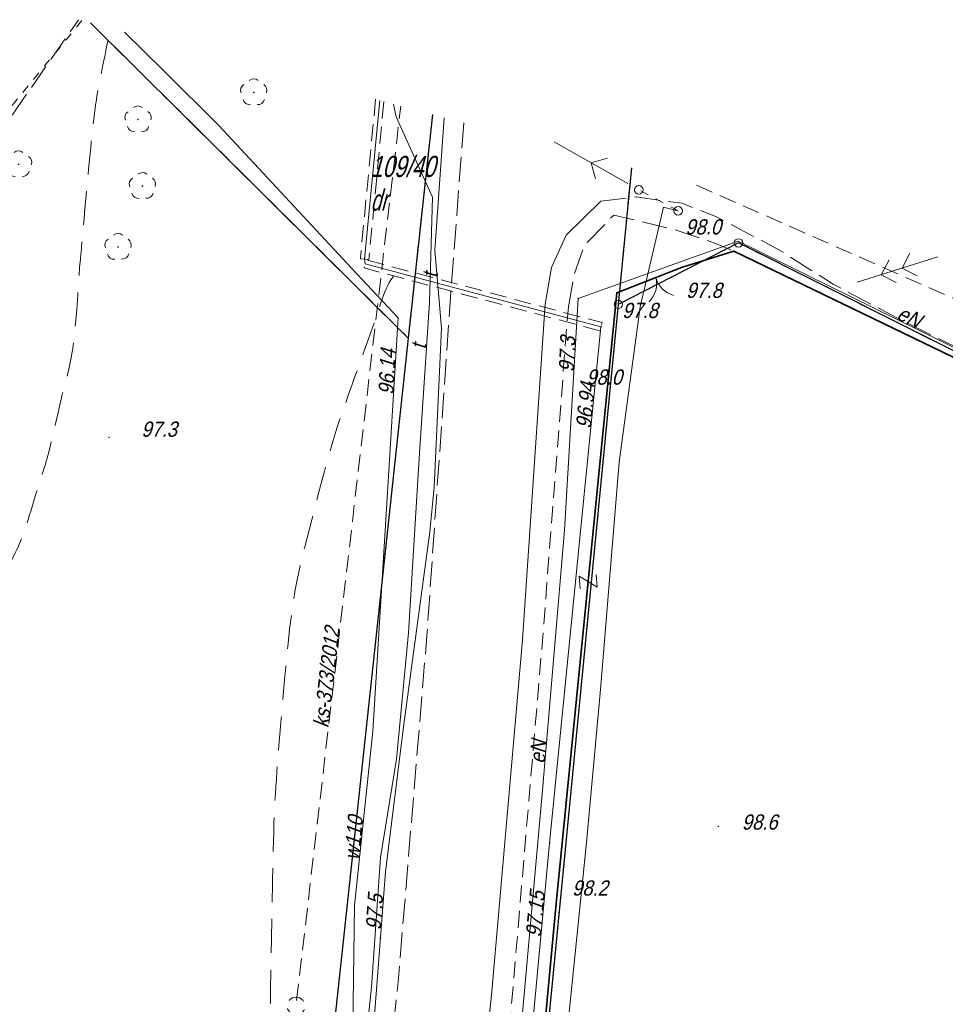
# Model space of a CAD drawing. Extents: x 6530721 to 6531385, y 5978377 to 5979143.
# Tile 134 of 146: x 6530894 to 6530948, y 5979078 to 5979137. Entities that reach past the tile are written whole.
import ezdxf

# ---------------------------------------------------------------- set-up
doc = ezdxf.new("R2010")
doc.units = 0
for name, pattern in [('AB_rokocin 2014-08-13 AC2004$0$0.5_0.5', [1, 0.5, -0.5]), ('AB_rokocin 2014-08-13 AC2004$0$1.0_0.5', [1.5, 1, -0.5]), ('AB_rokocin 2014-08-13 AC2004$0$1.5_0.5', [2, 1.5, -0.5]), ('AB_rokocin 2014-08-13 AC2004$0$2.0_1.0', [3, 2, -1]), ('AB_rokocin 2014-08-13 AC2004$0$518', [0]), ('AB_rokocin 2014-08-13 AC2004$0$l217_500', [2, 1.5, -0.5]), ('AB_rokocin 2014-08-13 AC2004$0$l219_500', [0]), ('AB_rokocin 2014-08-13 AC2004$0$mz1.0_0.5', [1.5, 1, -0.5])]:
    doc.linetypes.add(name, pattern=pattern)
for name, color, linetype, lineweight in [('AB-wymiarowa', 7, 'Continuous', 30), ('AB_rokocin 2014-08-13 AC2004$0$202-Punkt graniczny stabilizowany trwale', 7, 'Continuous', 18), ('AB_rokocin 2014-08-13 AC2004$0$203-Punkt załamania granicy działki nie stabilizowany', 7, 'Continuous', 18), ('AB_rokocin 2014-08-13 AC2004$0$209-Opis konturu klasyfikacyjnego', 7, 'Continuous', 18), ('AB_rokocin 2014-08-13 AC2004$0$211-Nr działki', 7, 'Continuous', 18), ('AB_rokocin 2014-08-13 AC2004$0$217-Granica konturu klasyfikcyjnego', 7, 'Continuous', 18), ('AB_rokocin 2014-08-13 AC2004$0$219-Linia granicy', 7, 'Continuous', 18), ('AB_rokocin 2014-08-13 AC2004$0$510-Podpora jednosłupowa symb.-SEPOW', 7, 'Continuous', 18), ('AB_rokocin 2014-08-13 AC2004$0$512-Podpora wielosłupowa linia-SEPOW', 7, 'Continuous', 18), ('AB_rokocin 2014-08-13 AC2004$0$516-Kierunek linii eN-SEPOW', 7, 'Continuous', 18), ('AB_rokocin 2014-08-13 AC2004$0$518-Linia eW-SE', 7, 'Continuous', 18), ('AB_rokocin 2014-08-13 AC2004$0$621-Punkt rzędnej przewodu-SWPOD', 7, 'Continuous', 18), ('AB_rokocin 2014-08-13 AC2004$0$621-Punkt rzędnej przewodu-SWPOD-Atr2', 7, 'Continuous', 18), ('AB_rokocin 2014-08-13 AC2004$0$623-Punkt rzędnej przewodu-SGPOD', 7, 'Continuous', 18), ('AB_rokocin 2014-08-13 AC2004$0$623-Punkt rzędnej przewodu-SGPOD-Atr2', 7, 'Continuous', 18), ('AB_rokocin 2014-08-13 AC2004$0$625-Punkt rzędnej przewodu-SEPOD', 7, 'Continuous', 18), ('AB_rokocin 2014-08-13 AC2004$0$625-Punkt rzędnej przewodu-SEPOD-Atr2', 7, 'Continuous', 18), ('AB_rokocin 2014-08-13 AC2004$0$626-Punkt rzędnej przewodu-STPOD', 7, 'Continuous', 18), ('AB_rokocin 2014-08-13 AC2004$0$626-Punkt rzędnej przewodu-STPOD-Atr2', 7, 'Continuous', 18), ('AB_rokocin 2014-08-13 AC2004$0$663-Obrys przewodu-SGPOD', 7, 'Continuous', 18), ('AB_rokocin 2014-08-13 AC2004$0$812-Warstwica pomocnicza linia', 7, 'Continuous', 18), ('AB_rokocin 2014-08-13 AC2004$0$905-Brama w ogrodzeniu', 7, 'Continuous', 18), ('AB_rokocin 2014-08-13 AC2004$0$951-Rów nie stanowiący działki', 7, 'Continuous', 18), ('AB_rokocin 2014-08-13 AC2004$0$991-Przehaczenie', 7, 'Continuous', 18), ('AB_rokocin 2014-08-13 AC2004$0$chodnik (powierzchnia)', 7, 'Continuous', 18), ('AB_rokocin 2014-08-13 AC2004$0$drzewo liściaste (punkt)', 7, 'Continuous', 18), ('AB_rokocin 2014-08-13 AC2004$0$jezdnia (powierzchnia)', 7, 'Continuous', 18), ('AB_rokocin 2014-08-13 AC2004$0$krawężnik (linia)', 7, 'Continuous', 18), ('AB_rokocin 2014-08-13 AC2004$0$ogrodzenie trwałe (linia)', 7, 'Continuous', 18), ('AB_rokocin 2014-08-13 AC2004$0$przewód elektroenergetyczny (linia)-SEPOD', 7, 'Continuous', 18), ('AB_rokocin 2014-08-13 AC2004$0$przewód elektroenergetyczny (linia)-SEPOD-Atr1', 7, 'Continuous', 18), ('AB_rokocin 2014-08-13 AC2004$0$przewód gazowy (linia)-SG', 7, 'Continuous', 18), ('AB_rokocin 2014-08-13 AC2004$0$przewód kanalizacyjny - projektowany (linia)-SK', 7, 'Continuous', 18), ('AB_rokocin 2014-08-13 AC2004$0$przewód kanalizacyjny - projektowany (linia)-SK-Atr1', 7, 'Continuous', 18), ('AB_rokocin 2014-08-13 AC2004$0$przewód telekomunikacyjny (linia)-STPOD', 7, 'Continuous', 18), ('AB_rokocin 2014-08-13 AC2004$0$przewód telekomunikacyjny (linia)-STPOD-Atr1', 7, 'Continuous', 18), ('AB_rokocin 2014-08-13 AC2004$0$przewód wodociągowy (linia)-SW', 7, 'Continuous', 18), ('AB_rokocin 2014-08-13 AC2004$0$przewód wodociągowy (linia)-SW-Atr1', 7, 'Continuous', 18), ('AB_rokocin 2014-08-13 AC2004$0$punkt wysokościowy naturalny', 7, 'Continuous', 18), ('AB_rokocin 2014-08-13 AC2004$0$punkt wysokościowy naturalny-Atr2', 7, 'Continuous', 18)]:
    doc.layers.add(name, color=color, linetype=linetype, lineweight=lineweight)
doc.styles.add('AB_rokocin 2014-08-13 AC2004$0$Standard', font='txt')
doc.linetypes.add('AB_rokocin 2014-08-13 AC2004$0$902-500', pattern='A,3.75,0,[1,ksztalty.shx,S=0.5,R=0,X=0,Y=0],3.75', length=7.5)

# ---------------------------------------------------------------- blocks, each defined once
blk = doc.blocks.new('AB_rokocin 2014-08-13 AC2004$0$OP021')
at = {"linetype": 'Continuous', "lineweight": 13}
h = blk.add_hatch(color=0, dxfattribs=at)
edge = h.paths.add_edge_path()
edge.add_arc((0, 0), 0.05, 0, 360)
at = {"color": 0, "linetype": 'Continuous', "lineweight": 13}
for centre, start, end in [((0, 0.4), 49.272, 130.728), ((-0.38, 0.124), 121.308, 202.548), ((0.38, 0.124), 337.452, 58.692), ((-0.235, -0.324), 193.221, 274.871), ((0.235, -0.324), 265.129, 346.779)]:
    blk.add_arc(centre, 0.4, start, end, dxfattribs=at)
blk = doc.blocks.new('AB_rokocin 2014-08-13 AC2004$0$PW01')
at = {"linetype": 'Continuous', "lineweight": 13}
h = blk.add_hatch(color=0, dxfattribs=at)
edge = h.paths.add_edge_path()
edge.add_arc((0, 0), 0.045, 0, 360)
blk = doc.blocks.new('AB_rokocin 2014-08-13 AC2004$0$621')
at = {"linetype": 'Continuous', "lineweight": 0}
h = blk.add_hatch(color=0, dxfattribs=at)
edge = h.paths.add_edge_path()
edge.add_arc((0, 0), 0.05, 0, 360)
blk = doc.blocks.new('AB_rokocin 2014-08-13 AC2004$0$991')
at = {"color": 0, "linetype": 'Continuous', "lineweight": 0}
for p, q in [((-0.375, 0.5), (0.375, 0.5)), ((-0.375, -0.5), (0.375, 0.5)), ((-0.375, -0.5), (0.375, -0.5))]:
    blk.add_line(p, q, dxfattribs=at)
blk = doc.blocks.new('AB_rokocin 2014-08-13 AC2004$0$516')
at = {"color": 0, "linetype": 'Continuous', "lineweight": 0}
for p, q in [((3.25, 0), (2.543, 0.707)), ((0.75, 0), (5.75, 0)), ((3.25, 0), (2.543, -0.707))]:
    blk.add_line(p, q, dxfattribs=at)
blk = doc.blocks.new('AB_rokocin 2014-08-13 AC2004$0$510')
at = {"color": 0, "linetype": 'Continuous', "lineweight": 0}
blk.add_circle((0, 0), 0.25, dxfattribs=at)
blk = doc.blocks.new('AB_rokocin 2014-08-13 AC2004$0$905')
at = {"color": 0, "linetype": 'Continuous', "lineweight": 0}
for centre, start, end in [((-1.5, 0), 0, 60), ((1.5, 0), 120, 180)]:
    blk.add_arc(centre, 1.5, start, end, dxfattribs=at)
blk = doc.blocks.new('AB_rokocin 2014-08-13 AC2004$0$518')
at = {"color": 0, "linetype": 'Continuous', "lineweight": 0}
for p, q in [((2.957, 0), (2.25, 0.707)), ((4.25, 0), (3.543, 0.707)), ((0.75, 0), (5.75, 0)), ((2.957, 0), (2.25, -0.707)), ((4.25, 0), (3.543, -0.707))]:
    blk.add_line(p, q, dxfattribs=at)
blk = doc.blocks.new('AB_rokocin 2014-08-13 AC2004$0$203')
at = {"linetype": 'Continuous', "lineweight": 0}
h = blk.add_hatch(color=0, dxfattribs=at)
edge = h.paths.add_edge_path()
edge.add_arc((0, 0), 0.045, 0, 360)
blk = doc.blocks.new('AB_rokocin 2014-08-13 AC2004$0$202')
at = {"color": 0, "linetype": 'Continuous', "lineweight": 0}
blk.add_circle((0, 0), 0.25, dxfattribs=at)
blk = doc.blocks.new('AB_rokocin 2014-08-13 AC2004')
at = {"layer": 'AB_rokocin 2014-08-13 AC2004$0$217-Granica konturu klasyfikcyjnego', "color": 3, "linetype": 'AB_rokocin 2014-08-13 AC2004$0$l217_500', "lineweight": 18, "flags": 128}
for points in [[(6530855.41, 5979076.72), (6530896.996, 5979136.561)], [(6530897.715, 5979136.368), (6530916.49, 5979117.74)], [(6530916.49, 5979117.74), (6530917.917, 5979130.954)], [(6530916.49, 5979117.74), (6530917.917, 5979130.954)], [(6530928.9, 5979119.73), (6530929.677, 5979127.801)], [(6530928.9, 5979119.73), (6530929.677, 5979127.801)], [(6530928.9, 5979119.73), (6530936.01, 5979123.36)], [(6530928.9, 5979119.73), (6530936.01, 5979123.36)], [(6530936.01, 5979123.36), (6530976.35, 5979103.1)], [(6530936.01, 5979123.36), (6530976.35, 5979103.1)], [(6530921.79, 5979046.56), (6530928.9, 5979119.73)], [(6530921.79, 5979046.56), (6530928.9, 5979119.73)], [(6530904.61, 5979007.47), (6530916.49, 5979117.74)], [(6530904.61, 5979007.47), (6530916.49, 5979117.74)]]:
    blk.add_lwpolyline(points, dxfattribs=at)
at = {"layer": 'AB_rokocin 2014-08-13 AC2004$0$219-Linia granicy', "color": 92, "linetype": 'AB_rokocin 2014-08-13 AC2004$0$l219_500', "lineweight": 30, "flags": 128}
for points in [[(6530916.49, 5979117.74), (6530897.707, 5979136.371)], [(6530917.917, 5979130.954), (6530916.49, 5979117.74)], [(6530917.917, 5979130.954), (6530916.49, 5979117.74)], [(6530929.677, 5979127.801), (6530928.9, 5979119.73)], [(6530929.677, 5979127.801), (6530928.9, 5979119.73)], [(6530936.01, 5979123.36), (6530928.9, 5979119.73)], [(6530936.01, 5979123.36), (6530928.9, 5979119.73)], [(6530976.35, 5979103.1), (6530936.01, 5979123.36)], [(6530976.35, 5979103.1), (6530936.01, 5979123.36)], [(6530928.9, 5979119.73), (6530921.79, 5979046.56)], [(6530928.9, 5979119.73), (6530921.79, 5979046.56)], [(6530916.49, 5979117.74), (6530904.61, 5979007.47)], [(6530916.49, 5979117.74), (6530904.61, 5979007.47)]]:
    blk.add_lwpolyline(points, dxfattribs=at)
at = {"layer": 'AB_rokocin 2014-08-13 AC2004$0$512-Podpora wielosłupowa linia-SEPOW', "color": 7, "linetype": 'AB_rokocin 2014-08-13 AC2004$0$0.5_0.5', "lineweight": 18, "flags": 128}
blk.add_lwpolyline([(6530932.44, 5979125.26), (6530930.12, 5979126.5)], dxfattribs=at)
at = {"layer": 'AB_rokocin 2014-08-13 AC2004$0$663-Obrys przewodu-SGPOD', "color": 52, "linetype": 'AB_rokocin 2014-08-13 AC2004$0$1.0_0.5', "lineweight": 18, "flags": 128}
for points in [[(6530914.16, 5979122.38), (6530913.66, 5979122.42), (6530914.558, 5979131.854)], [(6530914.16, 5979122.38), (6530913.66, 5979122.42), (6530914.558, 5979131.854)], [(6530915.05, 5979131.722), (6530914.16, 5979122.38)], [(6530915.05, 5979131.722), (6530914.16, 5979122.38)]]:
    blk.add_lwpolyline(points, dxfattribs=at)
blk.add_lwpolyline([(6530927.82, 5979118.17), (6530913.88, 5979121.88), (6530914, 5979122.36), (6530927.94, 5979118.65)], close=True, dxfattribs=at)
blk.add_lwpolyline([(6530927.82, 5979118.17), (6530913.88, 5979121.88), (6530914, 5979122.36), (6530927.94, 5979118.65)], close=True, dxfattribs=at)
at = {"layer": 'AB_rokocin 2014-08-13 AC2004$0$812-Warstwica pomocnicza linia', "color": 32, "linetype": 'AB_rokocin 2014-08-13 AC2004$0$2.0_1.0', "lineweight": 13, "flags": 128}
for points in [[(6530857.85, 5979082.4), (6530857.983, 5979082.504), (6530858.116, 5979082.608), (6530858.249, 5979082.713), (6530858.381, 5979082.817), (6530858.514, 5979082.921), (6530858.647, 5979083.025), (6530858.78, 5979083.129), (6530858.913, 5979083.233), (6530859.047, 5979083.336), (6530859.18, 5979083.44), (6530859.374, 5979083.587), (6530859.571, 5979083.729), (6530859.771, 5979083.868), (6530859.973, 5979084.003), (6530860.177, 5979084.135), (6530860.383, 5979084.266), (6530860.589, 5979084.395), (6530860.796, 5979084.523), (6530861.003, 5979084.651), (6530861.21, 5979084.78), (6530861.513, 5979084.969), (6530861.817, 5979085.158), (6530862.12, 5979085.346), (6530862.424, 5979085.532), (6530862.729, 5979085.718), (6530863.035, 5979085.902), (6530863.342, 5979086.085), (6530863.65, 5979086.266), (6530863.959, 5979086.444), (6530864.27, 5979086.62), (6530864.516, 5979086.757), (6530864.762, 5979086.893), (6530865.008, 5979087.027), (6530865.256, 5979087.161), (6530865.503, 5979087.293), (6530865.752, 5979087.424), (6530866, 5979087.555), (6530866.25, 5979087.684), (6530866.5, 5979087.813), (6530866.75, 5979087.94), (6530867.001, 5979088.066), (6530867.301, 5979088.216), (6530867.603, 5979088.365), (6530867.904, 5979088.514), (6530868.205, 5979088.662), (6530868.507, 5979088.809), (6530868.809, 5979088.957), (6530869.11, 5979089.106), (6530869.411, 5979089.255), (6530869.711, 5979089.405), (6530869.76, 5979089.43), (6530870.01, 5979089.558), (6530870.296, 5979089.707), (6530870.582, 5979089.859), (6530870.866, 5979090.012), (6530871.15, 5979090.165), (6530871.435, 5979090.318), (6530871.72, 5979090.47), (6530872.006, 5979090.62), (6530872.293, 5979090.768), (6530872.582, 5979090.912), (6530872.62, 5979090.93), (6530872.873, 5979091.052), (6530873.084, 5979091.15), (6530873.296, 5979091.247), (6530873.508, 5979091.343), (6530873.721, 5979091.437), (6530873.935, 5979091.529), (6530874.149, 5979091.621), (6530874.364, 5979091.711), (6530874.579, 5979091.8), (6530874.75, 5979091.87), (6530874.795, 5979091.888), (6530875.133, 5979092.026), (6530875.472, 5979092.164), (6530875.811, 5979092.303), (6530876.15, 5979092.441), (6530876.489, 5979092.579), (6530876.828, 5979092.717), (6530877.167, 5979092.855), (6530877.506, 5979092.992), (6530877.846, 5979093.13), (6530878.14, 5979093.25), (6530878.185, 5979093.268), (6530878.475, 5979093.386), (6530878.766, 5979093.504), (6530879.057, 5979093.623), (6530879.348, 5979093.741), (6530879.639, 5979093.859), (6530879.93, 5979093.977), (6530880.221, 5979094.095), (6530880.512, 5979094.212), (6530880.804, 5979094.33), (6530881.05, 5979094.43), (6530881.095, 5979094.448), (6530881.321, 5979094.536), (6530881.549, 5979094.62), (6530881.778, 5979094.701), (6530882.007, 5979094.78), (6530882.238, 5979094.857), (6530882.468, 5979094.934), (6530882.698, 5979095.012), (6530882.928, 5979095.091), (6530883.157, 5979095.173), (6530883.34, 5979095.24), (6530883.385, 5979095.257), (6530883.591, 5979095.337), (6530883.796, 5979095.419), (6530884, 5979095.503), (6530884.202, 5979095.589), (6530884.404, 5979095.678), (6530884.605, 5979095.769), (6530884.806, 5979095.862), (6530885.005, 5979095.957), (6530885.205, 5979096.053), (6530885.36, 5979096.13), (6530885.403, 5979096.152), (6530885.643, 5979096.275), (6530885.879, 5979096.403), (6530886.113, 5979096.535), (6530886.345, 5979096.67), (6530886.574, 5979096.809), (6530886.802, 5979096.952), (6530887.028, 5979097.097), (6530887.253, 5979097.245), (6530887.477, 5979097.395), (6530887.66, 5979097.52), (6530887.7, 5979097.547), (6530887.883, 5979097.673), (6530888.064, 5979097.8), (6530888.244, 5979097.929), (6530888.422, 5979098.06), (6530888.598, 5979098.195), (6530888.769, 5979098.333), (6530888.938, 5979098.475), (6530889.101, 5979098.623), (6530889.26, 5979098.776), (6530889.38, 5979098.9), (6530889.413, 5979098.935), (6530889.556, 5979099.09), (6530889.697, 5979099.245), (6530889.837, 5979099.401), (6530889.976, 5979099.557), (6530890.115, 5979099.715), (6530890.252, 5979099.873), (6530890.39, 5979100.031), (6530890.527, 5979100.189), (6530890.664, 5979100.348), (6530890.77, 5979100.47), (6530890.802, 5979100.506), (6530890.885, 5979100.597), (6530890.969, 5979100.687), (6530891.054, 5979100.777), (6530891.138, 5979100.867), (6530891.222, 5979100.957), (6530891.303, 5979101.05), (6530891.38, 5979101.145), (6530891.454, 5979101.243), (6530891.522, 5979101.346), (6530891.56, 5979101.41), (6530891.584, 5979101.452), (6530891.727, 5979101.717), (6530891.861, 5979101.985), (6530891.989, 5979102.256), (6530892.112, 5979102.529), (6530892.231, 5979102.803), (6530892.349, 5979103.078), (6530892.466, 5979103.354), (6530892.584, 5979103.628), (6530892.705, 5979103.902), (6530892.81, 5979104.13), (6530892.831, 5979104.174), (6530892.914, 5979104.346), (6530892.999, 5979104.517), (6530893.086, 5979104.688), (6530893.172, 5979104.859), (6530893.258, 5979105.03), (6530893.343, 5979105.202), (6530893.425, 5979105.375), (6530893.503, 5979105.55), (6530893.578, 5979105.726), (6530893.63, 5979105.86), (6530893.647, 5979105.905), (6530893.747, 5979106.179), (6530893.842, 5979106.454), (6530893.934, 5979106.73), (6530894.022, 5979107.007), (6530894.109, 5979107.285), (6530894.193, 5979107.563), (6530894.278, 5979107.842), (6530894.362, 5979108.12), (6530894.448, 5979108.398), (6530894.52, 5979108.63), (6530894.535, 5979108.676), (6530894.598, 5979108.873), (6530894.662, 5979109.071), (6530894.727, 5979109.268), (6530894.791, 5979109.465), (6530894.855, 5979109.663), (6530894.918, 5979109.86), (6530894.98, 5979110.058), (6530895.04, 5979110.257), (6530895.098, 5979110.456), (6530895.14, 5979110.61), (6530895.152, 5979110.657), (6530895.24, 5979110.991), (6530895.325, 5979111.326), (6530895.406, 5979111.661), (6530895.486, 5979111.997), (6530895.564, 5979112.334), (6530895.641, 5979112.67), (6530895.718, 5979113.007), (6530895.795, 5979113.344), (6530895.872, 5979113.681), (6530895.94, 5979113.97), (6530895.951, 5979114.017), (6530896.024, 5979114.313), (6530896.099, 5979114.609), (6530896.175, 5979114.904), (6530896.252, 5979115.199), (6530896.327, 5979115.495), (6530896.4, 5979115.791), (6530896.468, 5979116.088), (6530896.532, 5979116.387), (6530896.588, 5979116.686), (6530896.63, 5979116.94), (6530896.637, 5979116.988), (6530896.712, 5979117.532), (6530896.774, 5979118.078), (6530896.827, 5979118.625), (6530896.873, 5979119.172), (6530896.914, 5979119.72), (6530896.951, 5979120.268), (6530896.988, 5979120.815), (6530897.026, 5979121.363), (6530897.067, 5979121.911), (6530897.11, 5979122.41), (6530897.114, 5979122.458), (6530897.168, 5979123.044), (6530897.222, 5979123.63), (6530897.276, 5979124.216), (6530897.329, 5979124.802), (6530897.383, 5979125.388), (6530897.437, 5979125.974), (6530897.491, 5979126.56), (6530897.546, 5979127.146), (6530897.6, 5979127.732), (6530897.65, 5979128.27), (6530897.654, 5979128.318), (6530897.687, 5979128.656), (6530897.72, 5979128.993), (6530897.755, 5979129.33), (6530897.791, 5979129.668), (6530897.828, 5979130.005), (6530897.867, 5979130.342), (6530897.907, 5979130.678), (6530897.949, 5979131.015), (6530897.992, 5979131.351), (6530898.03, 5979131.64), (6530898.037, 5979131.688), (6530898.089, 5979132.04), (6530898.149, 5979132.392), (6530898.214, 5979132.742), (6530898.283, 5979133.092), (6530898.355, 5979133.441), (6530898.428, 5979133.79), (6530898.501, 5979134.139), (6530898.573, 5979134.488), (6530898.643, 5979134.837), (6530898.7, 5979135.14), (6530898.708, 5979135.187), (6530898.727, 5979135.34), (6530898.739, 5979135.494), (6530898.746, 5979135.649), (6530898.753, 5979135.805), (6530898.76, 5979135.96), (6530898.771, 5979136.086)], [(6530893.91, 5978996.38), (6530894.077, 5978996.659), (6530894.245, 5978996.937), (6530894.412, 5978997.215), (6530894.581, 5978997.493), (6530894.749, 5978997.771), (6530894.917, 5978998.048), (6530895.086, 5978998.326), (6530895.254, 5978998.604), (6530895.422, 5978998.882), (6530895.59, 5978999.16), (6530895.757, 5978999.438), (6530895.892, 5978999.663), (6530896.027, 5978999.889), (6530896.16, 5979000.115), (6530896.293, 5979000.341), (6530896.425, 5979000.568), (6530896.555, 5979000.796), (6530896.685, 5979001.024), (6530896.813, 5979001.254), (6530896.91, 5979001.43), (6530896.94, 5979001.485), (6530897.008, 5979001.62), (6530897.072, 5979001.757), (6530897.132, 5979001.895), (6530897.189, 5979002.035), (6530897.244, 5979002.176), (6530897.297, 5979002.318), (6530897.348, 5979002.46), (6530897.399, 5979002.603), (6530897.45, 5979002.746), (6530897.48, 5979002.83), (6530897.501, 5979002.889), (6530897.561, 5979003.056), (6530897.621, 5979003.223), (6530897.68, 5979003.391), (6530897.738, 5979003.559), (6530897.794, 5979003.727), (6530897.848, 5979003.896), (6530897.899, 5979004.066), (6530897.948, 5979004.236), (6530897.993, 5979004.408), (6530898.02, 5979004.52), (6530898.034, 5979004.581), (6530898.115, 5979004.934), (6530898.192, 5979005.287), (6530898.267, 5979005.641), (6530898.338, 5979005.996), (6530898.407, 5979006.35), (6530898.473, 5979006.706), (6530898.536, 5979007.061), (6530898.596, 5979007.418), (6530898.654, 5979007.774), (6530898.7, 5979008.07), (6530898.709, 5979008.132), (6530898.784, 5979008.624), (6530898.859, 5979009.117), (6530898.934, 5979009.61), (6530899.009, 5979010.103), (6530899.083, 5979010.596), (6530899.157, 5979011.089), (6530899.231, 5979011.582), (6530899.304, 5979012.075), (6530899.377, 5979012.568), (6530899.44, 5979013), (6530899.449, 5979013.062), (6530899.577, 5979013.943), (6530899.703, 5979014.825), (6530899.828, 5979015.707), (6530899.952, 5979016.59), (6530900.076, 5979017.472), (6530900.2, 5979018.354), (6530900.325, 5979019.236), (6530900.451, 5979020.118), (6530900.579, 5979021), (6530900.7, 5979021.82), (6530900.709, 5979021.882), (6530900.782, 5979022.354), (6530900.858, 5979022.825), (6530900.937, 5979023.296), (6530901.019, 5979023.767), (6530901.104, 5979024.237), (6530901.192, 5979024.706), (6530901.282, 5979025.175), (6530901.374, 5979025.644), (6530901.467, 5979026.113), (6530901.55, 5979026.52), (6530901.562, 5979026.581), (6530901.703, 5979027.263), (6530901.847, 5979027.944), (6530901.992, 5979028.625), (6530902.139, 5979029.306), (6530902.287, 5979029.985), (6530902.438, 5979030.665), (6530902.59, 5979031.344), (6530902.743, 5979032.023), (6530902.898, 5979032.702), (6530903.04, 5979033.32), (6530903.054, 5979033.381), (6530903.164, 5979033.856), (6530903.276, 5979034.331), (6530903.389, 5979034.805), (6530903.504, 5979035.279), (6530903.619, 5979035.753), (6530903.735, 5979036.227), (6530903.851, 5979036.701), (6530903.969, 5979037.174), (6530904.087, 5979037.647), (6530904.19, 5979038.06), (6530904.205, 5979038.12), (6530904.324, 5979038.562), (6530904.452, 5979039.002), (6530904.586, 5979039.439), (6530904.724, 5979039.876), (6530904.862, 5979040.313), (6530904.997, 5979040.75), (6530905.127, 5979041.189), (6530905.248, 5979041.63), (6530905.357, 5979042.074), (6530905.44, 5979042.46), (6530905.452, 5979042.521), (6530905.547, 5979043.013), (6530905.64, 5979043.506), (6530905.731, 5979043.999), (6530905.82, 5979044.492), (6530905.908, 5979044.985), (6530905.995, 5979045.479), (6530906.083, 5979045.972), (6530906.171, 5979046.465), (6530906.26, 5979046.958), (6530906.34, 5979047.39), (6530906.351, 5979047.451), (6530906.425, 5979047.836), (6530906.499, 5979048.221), (6530906.575, 5979048.605), (6530906.651, 5979048.989), (6530906.727, 5979049.373), (6530906.802, 5979049.758), (6530906.876, 5979050.143), (6530906.947, 5979050.528), (6530907.015, 5979050.915), (6530907.07, 5979051.24), (6530907.08, 5979051.302), (6530907.151, 5979051.779), (6530907.21, 5979052.257), (6530907.261, 5979052.736), (6530907.305, 5979053.216), (6530907.343, 5979053.697), (6530907.377, 5979054.178), (6530907.408, 5979054.659), (6530907.439, 5979055.14), (6530907.47, 5979055.621), (6530907.5, 5979056.04), (6530907.505, 5979056.102), (6530907.573, 5979057.038), (6530907.641, 5979057.973), (6530907.709, 5979058.909), (6530907.775, 5979059.845), (6530907.841, 5979060.78), (6530907.906, 5979061.716), (6530907.969, 5979062.652), (6530908.032, 5979063.588), (6530908.094, 5979064.525), (6530908.15, 5979065.4), (6530908.154, 5979065.462), (6530908.207, 5979066.321), (6530908.257, 5979067.18), (6530908.303, 5979068.039), (6530908.346, 5979068.898), (6530908.385, 5979069.757), (6530908.419, 5979070.616), (6530908.449, 5979071.475), (6530908.475, 5979072.334), (6530908.495, 5979073.193), (6530908.51, 5979073.99), (6530908.511, 5979074.052), (6530908.509, 5979074.498), (6530908.497, 5979074.944), (6530908.476, 5979075.39), (6530908.45, 5979075.836), (6530908.421, 5979076.282), (6530908.393, 5979076.728), (6530908.368, 5979077.174), (6530908.349, 5979077.62), (6530908.339, 5979078.066), (6530908.34, 5979078.45), (6530908.341, 5979078.512), (6530908.349, 5979079.017), (6530908.357, 5979079.522), (6530908.365, 5979080.027), (6530908.374, 5979080.532), (6530908.383, 5979081.037), (6530908.392, 5979081.542), (6530908.402, 5979082.047), (6530908.411, 5979082.552), (6530908.421, 5979083.057), (6530908.43, 5979083.5), (6530908.431, 5979083.562), (6530908.442, 5979084.112), (6530908.453, 5979084.662), (6530908.464, 5979085.212), (6530908.475, 5979085.762), (6530908.486, 5979086.312), (6530908.498, 5979086.862), (6530908.51, 5979087.412), (6530908.523, 5979087.962), (6530908.537, 5979088.512), (6530908.55, 5979089), (6530908.552, 5979089.062), (6530908.567, 5979089.496), (6530908.586, 5979089.929), (6530908.608, 5979090.362), (6530908.634, 5979090.795), (6530908.662, 5979091.228), (6530908.693, 5979091.661), (6530908.725, 5979092.094), (6530908.758, 5979092.527), (6530908.791, 5979092.959), (6530908.82, 5979093.33), (6530908.825, 5979093.392), (6530908.861, 5979093.853), (6530908.899, 5979094.315), (6530908.938, 5979094.776), (6530908.977, 5979095.237), (6530909.018, 5979095.698), (6530909.058, 5979096.159), (6530909.1, 5979096.619), (6530909.142, 5979097.08), (6530909.184, 5979097.541), (6530909.22, 5979097.94), (6530909.226, 5979098.002), (6530909.264, 5979098.422), (6530909.304, 5979098.842), (6530909.344, 5979099.261), (6530909.387, 5979099.681), (6530909.431, 5979100.1), (6530909.478, 5979100.519), (6530909.528, 5979100.937), (6530909.581, 5979101.356), (6530909.638, 5979101.774), (6530909.69, 5979102.13), (6530909.699, 5979102.192), (6530909.788, 5979102.732), (6530909.888, 5979103.269), (6530909.998, 5979103.805), (6530910.116, 5979104.338), (6530910.242, 5979104.871), (6530910.373, 5979105.402), (6530910.508, 5979105.932), (6530910.646, 5979106.461), (6530910.786, 5979106.991), (6530910.91, 5979107.46), (6530910.926, 5979107.52), (6530911.079, 5979108.109), (6530911.232, 5979108.697), (6530911.384, 5979109.286), (6530911.539, 5979109.873), (6530911.697, 5979110.46), (6530911.859, 5979111.044), (6530912.029, 5979111.627), (6530912.206, 5979112.207), (6530912.393, 5979112.785), (6530912.57, 5979113.3), (6530912.591, 5979113.359), (6530912.778, 5979113.885), (6530912.965, 5979114.411), (6530913.153, 5979114.938), (6530913.341, 5979115.464), (6530913.529, 5979115.989), (6530913.717, 5979116.515), (6530913.906, 5979117.041), (6530914.094, 5979117.567), (6530914.283, 5979118.093), (6530914.45, 5979118.56), (6530914.471, 5979118.619), (6530914.548, 5979118.845), (6530914.623, 5979119.072), (6530914.697, 5979119.3), (6530914.77, 5979119.527), (6530914.845, 5979119.755), (6530914.923, 5979119.981), (6530915.004, 5979120.206), (6530915.091, 5979120.428), (6530915.185, 5979120.649), (6530915.26, 5979120.81), (6530915.288, 5979120.866), (6530915.344, 5979120.973), (6530915.405, 5979121.077), (6530915.468, 5979121.179), (6530915.533, 5979121.281), (6530915.6, 5979121.381), (6530915.668, 5979121.481), (6530915.735, 5979121.58), (6530915.803, 5979121.68), (6530915.869, 5979121.781), (6530915.9, 5979121.83)]]:
    blk.add_lwpolyline(points, dxfattribs=at)
at = {"layer": 'AB_rokocin 2014-08-13 AC2004$0$951-Rów nie stanowiący działki', "color": 7, "linetype": 'AB_rokocin 2014-08-13 AC2004$0$0.5_0.5', "lineweight": 18, "flags": 128}
blk.add_lwpolyline([(6530897.202, 5979136.506), (6530886.26, 5979123.21), (6530883.51, 5979119.99), (6530876.27, 5979109.45), (6530870.2, 5979100.6), (6530863.51, 5979090.74), (6530857.56, 5979082.27), (6530855.03, 5979078.61), (6530851.36, 5979070.75), (6530848.39, 5979063.59), (6530844.23, 5979053.27), (6530842.88, 5979048.92), (6530838.18, 5979039.51), (6530833.48, 5979029.81), (6530831.89, 5979026.62), (6530825.48, 5979018.21), (6530819.12, 5979009.82), (6530807.1, 5979004.88), (6530804.928, 5979004.489)], dxfattribs=at)
at = {"layer": 'AB_rokocin 2014-08-13 AC2004$0$chodnik (powierzchnia)', "color": 252, "linetype": 'AB_rokocin 2014-08-13 AC2004$0$mz1.0_0.5', "lineweight": 18, "flags": 128}
blk.add_lwpolyline([(6530921.31, 5979043.2), (6530919.07, 5979043.31), (6530922.63, 5979078.77), (6530924.42, 5979099.84), (6530925.95, 5979119.58)], dxfattribs=at)
at = {"layer": 'AB_rokocin 2014-08-13 AC2004$0$jezdnia (powierzchnia)', "color": 252, "linetype": 'AB_rokocin 2014-08-13 AC2004$0$1.5_0.5', "lineweight": 18, "flags": 128}
for points in [[(6530919.773, 5979130.456), (6530918.98, 5979120.13), (6530917.59, 5979100.13), (6530915.91, 5979079.88), (6530911.61, 5979038.45), (6530902.23, 5978953.96), (6530900.66, 5978938.24)], [(6530927.88, 5979125.83), (6530929.95, 5979126.08), (6530931.17, 5979125.9), (6530932.68, 5979125.71), (6530934.71, 5979124.9), (6530938.4, 5979122.96), (6530941.6, 5979120.92), (6530945.71, 5979118.75), (6530954.19, 5979114.59), (6530962.18, 5979110.77), (6530966.42, 5979108.79), (6530968.98, 5979107.53), (6530971.09, 5979106.48), (6530972.09, 5979106.03), (6530972.83, 5979105.53), (6530975.49, 5979102.98), (6530976.67, 5979101.85), (6530978.91, 5979099.84), (6530981.55, 5979097.33), (6530984.33, 5979094.59), (6530985.07, 5979093.62), (6530985.33, 5979089.13), (6530985.79, 5979083.41), (6530985.78, 5979082.6)], [(6530925.95, 5979119.58), (6530926.31, 5979121.54), (6530926.89, 5979123.2), (6530928.63, 5979125.01), (6530932.24, 5979124.14), (6530934.54, 5979123.37), (6530935.74, 5979122.88)]]:
    blk.add_lwpolyline(points, dxfattribs=at)
at = {"layer": 'AB_rokocin 2014-08-13 AC2004$0$krawężnik (linia)', "color": 252, "linetype": 'Continuous', "lineweight": 18, "flags": 128}
for points in [[(6530924.59, 5979119.74), (6530924.95, 5979121.91), (6530925.83, 5979123.83), (6530927.88, 5979125.83)], [(6530904.673, 5978908.37), (6530904.73, 5978917.41), (6530907.73, 5978953.25), (6530911.65, 5978988.64), (6530917.66, 5979043.57), (6530921.41, 5979078.89), (6530923.24, 5979099.89), (6530924.59, 5979119.74)]]:
    blk.add_lwpolyline(points, dxfattribs=at)
at = {"layer": 'AB_rokocin 2014-08-13 AC2004$0$ogrodzenie trwałe (linia)', "color": 252, "linetype": 'AB_rokocin 2014-08-13 AC2004$0$902-500', "lineweight": 35, "flags": 128}
blk.add_lwpolyline([(6530968.1, 5979107.23), (6530935.74, 5979122.88), (6530932.64, 5979121.91), (6530928.81, 5979120.41), (6530925.24, 5979084.31), (6530921.69, 5979046.3), (6530921.31, 5979043.38), (6530920.82, 5979037.05), (6530919.99, 5979028.18), (6530919.19, 5979020.84), (6530919.1, 5979019.79), (6530918.15, 5979011.23), (6530917.81, 5979007.61), (6530917.39, 5979003.59), (6530917, 5978995.92), (6530916.88, 5978994.88)], dxfattribs=at)
at = {"layer": 'AB_rokocin 2014-08-13 AC2004$0$przewód elektroenergetyczny (linia)-SEPOD', "color": 1, "linetype": 'Continuous', "lineweight": 18, "flags": 128}
for points in [[(6530932.44, 5979125.26), (6530931.58, 5979125.48), (6530930.2, 5979119.59), (6530928.96, 5979110.4), (6530927.85, 5979096.96), (6530927.02, 5979087.92), (6530925.89, 5979076.72), (6530925.47, 5979072.47), (6530925.65, 5979071.84)], [(6530922.88, 5979073.87), (6530924.43, 5979091.01), (6530925.73, 5979106.38), (6530926.53, 5979120.08), (6530935.99, 5979123.47), (6530968.09, 5979107.64), (6530976.4, 5979103), (6530977.16, 5979101.91), (6530981.28, 5979094.37), (6530983.35, 5979081.68), (6530983.41, 5979079.28), (6530989.84, 5979078.87), (6530991.61, 5979078.66)]]:
    blk.add_lwpolyline(points, dxfattribs=at)
at = {"layer": 'AB_rokocin 2014-08-13 AC2004$0$przewód gazowy (linia)-SG', "color": 40, "linetype": 'Continuous', "lineweight": 18, "flags": 128}
blk.add_lwpolyline([(6530914.804, 5979131.788), (6530913.91, 5979122.4), (6530913.94, 5979122.12), (6530927.88, 5979118.41), (6530924.84, 5979087.88), (6530922.21, 5979059.68), (6530921.67, 5979057.83), (6530920.19, 5979049.04)], dxfattribs=at)
at = {"layer": 'AB_rokocin 2014-08-13 AC2004$0$przewód kanalizacyjny - projektowany (linia)-SK', "color": 32, "linetype": 'AB_rokocin 2014-08-13 AC2004$0$1.0_0.5', "lineweight": 18, "flags": 128}
for points in [[(6530909.89, 5979078.56), (6530916.045, 5979131.455)], [(6530933.534, 5979126.768), (6530977.92, 5979107.22)]]:
    blk.add_lwpolyline(points, dxfattribs=at)
blk.add_lwpolyline([(6530910.17, 5979077.82), (6530910.08, 5979077.76), (6530909.97, 5979077.73), (6530909.86, 5979077.72), (6530909.76, 5979077.73), (6530909.65, 5979077.76), (6530909.56, 5979077.82), (6530909.47, 5979077.89), (6530909.41, 5979077.98), (6530909.36, 5979078.07), (6530909.34, 5979078.18), (6530909.34, 5979078.29), (6530909.36, 5979078.4), (6530909.41, 5979078.5), (6530909.47, 5979078.59), (6530909.55, 5979078.66), (6530909.64, 5979078.72), (6530909.75, 5979078.75), (6530909.86, 5979078.76), (6530909.96, 5979078.75), (6530910.07, 5979078.72), (6530910.16, 5979078.66), (6530910.25, 5979078.59), (6530910.31, 5979078.5), (6530910.36, 5979078.41), (6530910.38, 5979078.3), (6530910.38, 5979078.19), (6530910.36, 5979078.08), (6530910.31, 5979077.98), (6530910.25, 5979077.89)], close=True, dxfattribs=at)
at = {"layer": 'AB_rokocin 2014-08-13 AC2004$0$przewód telekomunikacyjny (linia)-STPOD', "color": 30, "linetype": 'Continuous', "lineweight": 18, "flags": 128}
for points in [[(6530915.612, 5979131.571), (6530915.78, 5979130.81), (6530917.93, 5979126.07), (6530917.74, 5979119.83), (6530917.13, 5979110.63), (6530916.5, 5979100.31), (6530915.79, 5979092.84), (6530914.85, 5979087.03), (6530914.32, 5979079.35), (6530913.61, 5979072.66), (6530912.5, 5979065.21), (6530911.47, 5979057.7), (6530910.48, 5979050.45), (6530909.34, 5979041.73), (6530908.35, 5979031.98), (6530907.34, 5979023.9), (6530906.32, 5979013.34), (6530905.41, 5979005.89), (6530904.25, 5978994.89), (6530904, 5978983.55), (6530903.66, 5978977.66), (6530901.79, 5978970.5), (6530901.07, 5978964.3)], [(6530918.611, 5979130.768), (6530918.06, 5979122.93), (6530918.45, 5979118.32), (6530918.02, 5979108.92), (6530917.76, 5979106.28), (6530916.21, 5979094.74), (6530915.14, 5979086.17), (6530914.33, 5979075.61), (6530913, 5979061.13), (6530909.81, 5979052.24), (6530908.32, 5979044.96), (6530907.56, 5979039.91), (6530906.3, 5979028.29), (6530904.79, 5979016.72), (6530903.84, 5979004.35), (6530902.83, 5978990.59), (6530901.99, 5978975.61), (6530901.79, 5978970.5), (6530901.07, 5978964.3), (6530900.54, 5978957.41), (6530912.13, 5978956.74), (6530913.92, 5978976.55), (6530915.32, 5978994.51)]]:
    blk.add_lwpolyline(points, dxfattribs=at)
at = {"layer": 'AB_rokocin 2014-08-13 AC2004$0$przewód wodociągowy (linia)-SW', "color": 5, "linetype": 'Continuous', "lineweight": 18, "flags": 128}
blk.add_lwpolyline([(6530899.712, 5979135.833), (6530902.07, 5979133.52), (6530905.29, 5979130.31), (6530913.14, 5979121.86), (6530915.89, 5979118.93), (6530915.27, 5979108.6), (6530914.39, 5979094.5), (6530913.31, 5979084.19), (6530913.21, 5979077), (6530912.29, 5979065.93), (6530911.62, 5979059.92), (6530921.86, 5979059.52), (6530922.98, 5979059.49)], dxfattribs=at)
at = {"layer": 'AB_rokocin 2014-08-13 AC2004$0$202-Punkt graniczny stabilizowany trwale', "color": 7, "linetype": 'Continuous', "lineweight": 18, "rotation": 171.887}
for p in [(6530936.01, 5979123.36), (6530928.9, 5979119.73)]:
    blk.add_blockref('AB_rokocin 2014-08-13 AC2004$0$202', p, dxfattribs=at)
at = {"layer": 'AB_rokocin 2014-08-13 AC2004$0$203-Punkt załamania granicy działki nie stabilizowany', "color": 7, "linetype": 'Continuous', "lineweight": 18, "rotation": 171.887}
blk.add_blockref('AB_rokocin 2014-08-13 AC2004$0$203', (6530916.49, 5979117.74), dxfattribs=at)
at = {"layer": 'AB_rokocin 2014-08-13 AC2004$0$510-Podpora jednosłupowa symb.-SEPOW', "color": 7, "linetype": 'Continuous', "lineweight": 18}
for p in [(6530930.12, 5979126.5), (6530932.44, 5979125.26)]:
    blk.add_blockref('AB_rokocin 2014-08-13 AC2004$0$510', p, dxfattribs=at)
at = {"layer": 'AB_rokocin 2014-08-13 AC2004$0$516-Kierunek linii eN-SEPOW', "color": 7, "linetype": 'Continuous', "lineweight": 18, "rotation": 150.372}
blk.add_blockref('AB_rokocin 2014-08-13 AC2004$0$516', (6530930.12, 5979126.5), dxfattribs=at)
at = {"layer": 'AB_rokocin 2014-08-13 AC2004$0$518-Linia eW-SE', "color": 7, "linetype": 'AB_rokocin 2014-08-13 AC2004$0$518', "lineweight": 18, "rotation": 197.45}
blk.add_blockref('AB_rokocin 2014-08-13 AC2004$0$518', (6530948.5, 5979122.756), dxfattribs=at)
at = {"layer": 'AB_rokocin 2014-08-13 AC2004$0$621-Punkt rzędnej przewodu-SWPOD', "color": 5, "linetype": 'Continuous', "lineweight": 18}
blk.add_blockref('AB_rokocin 2014-08-13 AC2004$0$621', (6530915.87, 5979118.95), dxfattribs=at)
at = {"layer": 'AB_rokocin 2014-08-13 AC2004$0$623-Punkt rzędnej przewodu-SGPOD', "color": 52, "linetype": 'Continuous', "lineweight": 18}
for p in [(6530927.88, 5979118.41), (6530927.88, 5979118.41), (6530924.84, 5979087.88), (6530924.84, 5979087.88)]:
    blk.add_blockref('AB_rokocin 2014-08-13 AC2004$0$621', p, dxfattribs=at)
at = {"layer": 'AB_rokocin 2014-08-13 AC2004$0$625-Punkt rzędnej przewodu-SEPOD', "color": 1, "linetype": 'Continuous', "lineweight": 18}
blk.add_blockref('AB_rokocin 2014-08-13 AC2004$0$621', (6530926.53, 5979120.08), dxfattribs=at)
at = {"layer": 'AB_rokocin 2014-08-13 AC2004$0$626-Punkt rzędnej przewodu-STPOD', "color": 30, "linetype": 'Continuous', "lineweight": 18}
blk.add_blockref('AB_rokocin 2014-08-13 AC2004$0$621', (6530914.84, 5979082.25), dxfattribs=at)
at = {"layer": 'AB_rokocin 2014-08-13 AC2004$0$905-Brama w ogrodzeniu', "color": 252, "linetype": 'Continuous', "lineweight": 35, "rotation": 194.5659999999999}
blk.add_blockref('AB_rokocin 2014-08-13 AC2004$0$905', (6530931.12, 5979121.33), dxfattribs=at)
at = {"layer": 'AB_rokocin 2014-08-13 AC2004$0$991-Przehaczenie', "color": 7, "linetype": 'Continuous', "lineweight": 18, "rotation": 274.97}
blk.add_blockref('AB_rokocin 2014-08-13 AC2004$0$991', (6530927.12, 5979103.33), dxfattribs=at)
at = {"layer": 'AB_rokocin 2014-08-13 AC2004$0$drzewo liściaste (punkt)', "color": 94, "linetype": 'Continuous', "lineweight": 13, "rotation": 0.297}
for p in [(6530907.36, 5979132.26), (6530900.52, 5979130.66), (6530893.46, 5979128.01), (6530900.78, 5979126.72), (6530899.34, 5979123.12)]:
    blk.add_blockref('AB_rokocin 2014-08-13 AC2004$0$OP021', p, dxfattribs=at)
at = {"layer": 'AB_rokocin 2014-08-13 AC2004$0$punkt wysokościowy naturalny', "color": 7, "linetype": 'Continuous', "lineweight": 13}
for p in [(6530935.74, 5979122.88), (6530932.64, 5979121.91), (6530928.81, 5979120.41), (6530926.39, 5979117.63), (6530898.81, 5979111.87), (6530934.82, 5979088.86), (6530925.24, 5979084.31)]:
    blk.add_blockref('AB_rokocin 2014-08-13 AC2004$0$PW01', p, dxfattribs=at)
at = {"layer": 'AB_rokocin 2014-08-13 AC2004$0$209-Opis konturu klasyfikacyjnego', "color": 3, "linetype": 'Continuous', "lineweight": 20, "style": 'AB_rokocin 2014-08-13 AC2004$0$Standard', "oblique": 15, "width": 0.655}
blk.add_text('dr', height=1.25, dxfattribs=at).set_placement((6530914.26, 5979125.27))
at = {"layer": 'AB_rokocin 2014-08-13 AC2004$0$211-Nr działki', "color": 92, "linetype": 'Continuous', "lineweight": 30, "style": 'AB_rokocin 2014-08-13 AC2004$0$Standard', "oblique": 15, "width": 0.746}
blk.add_text('109/40', height=1.25, dxfattribs=at).set_placement((6530914.26, 5979127.26))
at = {"layer": 'AB_rokocin 2014-08-13 AC2004$0$621-Punkt rzędnej przewodu-SWPOD-Atr2', "color": 5, "linetype": 'ByBlock', "lineweight": 20, "style": 'AB_rokocin 2014-08-13 AC2004$0$Standard', "oblique": 15, "width": 0.9}
blk.add_text('96.14', height=0.9, rotation=87.342, dxfattribs=at).set_placement((6530915.62, 5979114.36))
at = {"layer": 'AB_rokocin 2014-08-13 AC2004$0$623-Punkt rzędnej przewodu-SGPOD-Atr2', "color": 52, "linetype": 'ByBlock', "lineweight": 20, "style": 'AB_rokocin 2014-08-13 AC2004$0$Standard', "oblique": 15, "width": 0.9}
for s, rotation, p in [('96.94', 84.314, (6530927.28, 5979112.35)), ('96.94', 84.314, (6530927.28, 5979112.35)), ('97.15', 84.672, (6530924.32, 5979082.28)), ('97.15', 84.672, (6530924.32, 5979082.28))]:
    blk.add_text(s, height=0.9, rotation=rotation, dxfattribs=at).set_placement(p)
at = {"layer": 'AB_rokocin 2014-08-13 AC2004$0$625-Punkt rzędnej przewodu-SEPOD-Atr2', "color": 1, "linetype": 'ByBlock', "lineweight": 20, "style": 'AB_rokocin 2014-08-13 AC2004$0$Standard', "oblique": 15, "width": 0.9}
blk.add_text('97.3', height=0.9, rotation=87.452, dxfattribs=at).set_placement((6530926.28, 5979115.7))
at = {"layer": 'AB_rokocin 2014-08-13 AC2004$0$626-Punkt rzędnej przewodu-STPOD-Atr2', "color": 30, "linetype": 'ByBlock', "lineweight": 20, "style": 'AB_rokocin 2014-08-13 AC2004$0$Standard', "oblique": 15, "width": 0.9}
blk.add_text('97.5', height=0.9, rotation=86.369, dxfattribs=at).set_placement((6530914.87, 5979082.71))
at = {"layer": 'AB_rokocin 2014-08-13 AC2004$0$przewód elektroenergetyczny (linia)-SEPOD-Atr1', "color": 1, "linetype": 'ByBlock', "lineweight": 20, "style": 'AB_rokocin 2014-08-13 AC2004$0$Standard', "oblique": 15, "width": 0.9}
for rotation, p in [(335.071, (6530945.29, 5979118.88)), (86.332, (6530924.56, 5979092.55))]:
    blk.add_text('eN', height=0.9, rotation=rotation, dxfattribs=at).set_placement(p)
at = {"layer": 'AB_rokocin 2014-08-13 AC2004$0$przewód kanalizacyjny - projektowany (linia)-SK-Atr1', "color": 34, "linetype": 'ByBlock', "lineweight": 20, "style": 'AB_rokocin 2014-08-13 AC2004$0$Standard', "oblique": 15, "width": 0.9}
blk.add_text('ks-373/2012', height=0.9, rotation=83.362, dxfattribs=at).set_placement((6530911.76, 5979094.66))
at = {"layer": 'AB_rokocin 2014-08-13 AC2004$0$przewód telekomunikacyjny (linia)-STPOD-Atr1', "color": 30, "linetype": 'ByBlock', "lineweight": 20, "style": 'AB_rokocin 2014-08-13 AC2004$0$Standard', "oblique": 15, "width": 0.9}
for rotation, p in [(89.193, (6530918.23, 5979121.28)), (86.776, (6530917.55, 5979117.05))]:
    blk.add_text('t', height=0.9, rotation=rotation, dxfattribs=at).set_placement(p)
at = {"layer": 'AB_rokocin 2014-08-13 AC2004$0$przewód wodociągowy (linia)-SW-Atr1', "color": 5, "linetype": 'ByBlock', "lineweight": 20, "style": 'AB_rokocin 2014-08-13 AC2004$0$Standard', "oblique": 15, "width": 0.9}
blk.add_text('w110', height=0.9, rotation=84.85, dxfattribs=at).set_placement((6530913.59, 5979086.84))
at = {"layer": 'AB_rokocin 2014-08-13 AC2004$0$punkt wysokościowy naturalny-Atr2', "color": 252, "linetype": 'ByBlock', "lineweight": 20, "style": 'AB_rokocin 2014-08-13 AC2004$0$Standard', "oblique": 15, "width": 0.9}
for s, p in [('98.0', (6530932.86, 5979123.86)), ('97.8', (6530932.91, 5979120.11)), ('97.8', (6530929.13, 5979118.92)), ('98.0', (6530927.01, 5979114.98)), ('97.3', (6530900.71, 5979111.9)), ('98.6', (6530936.2, 5979088.67)), ('98.2', (6530926.17, 5979084.77))]:
    blk.add_text(s, height=0.9, dxfattribs=at).set_placement(p)

msp = doc.modelspace()

# ---------------------------------------------------------------- block references
at = {"layer": 'AB-wymiarowa'}
msp.add_blockref('AB_rokocin 2014-08-13 AC2004', (0, 0), dxfattribs=at)

doc.saveas('drawing.dxf')
